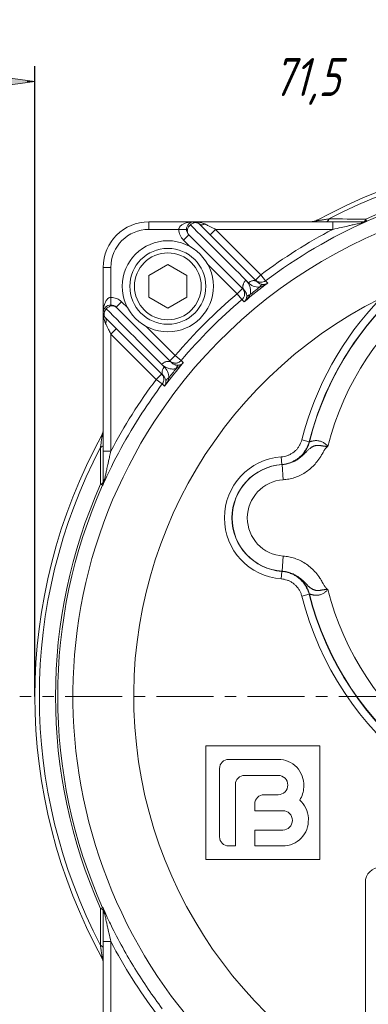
# Model space of a CAD drawing. Header units: millimetres. Extents: x -104 to 382, y -287 to 234.
# Tile 9 of 46: x -77 to -32, y -192 to -62. Entities that reach past the tile are written whole.
import ezdxf

# ---------------------------------------------------------------- set-up
doc = ezdxf.new("R2010")
doc.units = ezdxf.units.MM
for name, pattern in [('K5LT_AXLED', [12, 7.5, -1.5, 1.5, -1.5]), ('K5LT_BASIC', [0]), ('K5LT_THIN', [0])]:
    doc.linetypes.add(name, pattern=pattern)
doc.styles.add('KDIMTEXTSTYLE', font='GOST_AU.SHX', dxfattribs={"width": 0.96, "oblique": 15, "height": 5})
doc.dimstyles.new('KDIMSTYLE (1.00)', dxfattribs={"dimtxt": 5, "dimasz": 1, "dimexe": 2, "dimexo": 0, "dimgap": 1, "dimtad": 1, "dimtxsty": 'KDIMTEXTSTYLE', "dimsah": 1, "dimcen": 0, "dimdle": 1, "dimadec": 0, "dimazin": 0, "dimtfac": 0.667, "dimtmove": 0, "dimatfit": 3, "dimfxl": 1, "dimtvp": 1, "dimtolj": 1, "dimtzin": 0, "dimarcsym": 0})

# ---------------------------------------------------------------- blocks, each defined once
blk = doc.blocks.new('U0')
at = {"color": 30, "linetype": 'K5LT_AXLED', "lineweight": 18, "true_color": 0xff8000}
blk.add_line((-3.96, -151.49), (-77.46, -151.49), dxfattribs=at)
blk = doc.blocks.new('KDIMARROW_01')
blk.add_hatch(color=0).paths.add_polyline_path([(0, 0), (-5, 0.66), (-4.5, 0), (-5, -0.66)])
at = {"color": 0, "linetype": 'K5LT_THIN', "lineweight": 18}
for p, q in [((-4.5, 0), (-5, 0.66)), ((-5, 0.66), (0, 0)), ((0, 0), (-5, -0.66)), ((-5, -0.66), (-4.5, 0)), ((0, 0), (-1, 0))]:
    blk.add_line(p, q, dxfattribs=at)

msp = doc.modelspace()

# ---------------------------------------------------------------- linework, layer by layer
at = {"color": 7, "linetype": 'K5LT_THIN', "lineweight": 18}
for p, q in [((-60.458, -89.986), (-60.458, -88.986)), ((-36.256, -89.986), (-36.256, -88.986)), ((-31.902, -88.632), (-31.783, -88.9)), ((-31.716, -88.9), (-31.783, -88.9)), ((-60.458, -89.986), (-56.498, -89.986)), ((-55.498, -89.986), (-56.498, -89.986)), ((-55.205, -90.693), (-55.912, -91.401)), ((-52.376, -90.693), (-51.669, -89.986)), ((-45.696, -95.959), (-51.669, -89.986)), ((-51.669, -89.986), (-36.256, -89.986)), ((-55.912, -91.401), (-55.104, -92.209)), ((-52.68, -94.632), (-48.843, -98.47)), ((-65.458, -94.986), (-66.458, -94.986)), ((-65.458, -98.947), (-65.458, -94.986)), ((-47.671, -96.689), (-47.344, -97.015)), ((-46.404, -96.666), (-45.696, -95.959)), ((-45.096, -96.758), (-45.696, -95.959)), ((-44.805, -97.05), (-45.096, -96.758)), ((-48.843, -98.47), (-48.135, -97.763)), ((-48.843, -98.47), (-48.197, -99.233)), ((-65.458, -99.947), (-65.458, -98.947)), ((-64.751, -100.239), (-64.043, -99.532)), ((-63.235, -100.34), (-64.043, -99.532)), ((-48.197, -99.233), (-47.908, -99.522)), ((-64.751, -103.068), (-65.458, -103.775)), ((-56.974, -106.601), (-60.812, -102.764)), ((-65.458, -103.775), (-59.485, -109.748)), ((-65.458, -119.188), (-65.458, -103.775)), ((-57.681, -107.309), (-56.974, -106.601)), ((-56.211, -107.248), (-56.974, -106.601)), ((-55.922, -107.536), (-56.211, -107.248)), ((-58.429, -108.1), (-58.755, -107.773)), ((-59.485, -109.748), (-58.778, -109.04)), ((-59.485, -109.748), (-58.686, -110.348)), ((-58.686, -110.348), (-58.394, -110.639)), ((-39.359, -117.949), (-40.327, -117.703)), ((-39.325, -117.959), (-39.359, -117.949)), ((-65.458, -119.188), (-66.458, -119.188)), ((-42.954, -120.951), (-43.024, -119.954)), ((-42.954, -120.951), (-42.928, -120.963)), ((-42.786, -122.962), (-42.916, -120.967)), ((-66.812, -123.542), (-66.544, -123.661)), ((-66.544, -123.661), (-66.544, -123.728)), ((-42.786, -133.01), (-42.916, -135.006)), ((-42.954, -135.022), (-43.024, -136.019)), ((-42.928, -135.01), (-42.954, -135.022)), ((-40.327, -138.27), (-39.359, -138.023)), ((-39.359, -138.023), (-39.325, -138.014)), ((-66.812, -179.43), (-66.544, -179.311)), ((-66.544, -179.244), (-66.544, -179.311)), ((-65.458, -183.785), (-66.458, -183.785)), ((-65.458, -199.198), (-65.458, -183.785))]:
    msp.add_line(p, q, dxfattribs=at)
at = {"color": 150, "linetype": 'K5LT_BASIC', "lineweight": 20, "true_color": 0x0080ff}
for p, q in [((-54.498, -88.986), (-60.458, -88.986)), ((-36.256, -88.986), (-54.498, -88.986)), ((-46.149, -96.92), (-53.79, -89.279)), ((-32.158, -88.986), (-36.256, -88.986)), ((-55.205, -90.693), (-47.89, -98.008)), ((-60.458, -96.043), (-57.958, -94.6)), ((-57.958, -94.6), (-55.458, -96.043)), ((-66.458, -94.986), (-66.458, -100.947)), ((-60.458, -98.93), (-60.458, -96.043)), ((-55.458, -96.043), (-55.458, -98.93)), ((-57.958, -100.373), (-60.458, -98.93)), ((-55.458, -98.93), (-57.958, -100.373)), ((-66.458, -100.947), (-66.458, -119.188)), ((-57.436, -107.554), (-64.751, -100.239)), ((-66.165, -101.654), (-58.524, -109.295)), ((-66.458, -119.188), (-66.458, -123.286)), ((-52.958, -157.986), (-37.958, -157.986)), ((-52.958, -172.986), (-52.958, -157.986)), ((-37.958, -157.986), (-37.958, -172.986)), ((-49.958, -159.786), (-43.433, -159.786)), ((-51.158, -169.986), (-51.158, -160.986)), ((-43.433, -161.886), (-47.858, -161.886)), ((-49.058, -163.086), (-49.058, -171.186)), ((-40.061, -163.311), (-40.061, -163.461)), ((-45.308, -164.436), (-43.433, -164.436)), ((-46.508, -166.536), (-46.508, -165.636)), ((-42.833, -166.536), (-46.508, -166.536)), ((-39.461, -167.511), (-39.461, -167.661)), ((-46.508, -169.086), (-42.833, -169.086)), ((-46.508, -171.186), (-46.508, -169.086)), ((-49.058, -171.186), (-49.958, -171.186)), ((-42.833, -171.186), (-46.508, -171.186)), ((-37.958, -172.986), (-52.958, -172.986)), ((-31.958, -197.986), (-31.958, -175.986)), ((-66.458, -179.686), (-66.458, -183.785)), ((-66.458, -183.785), (-66.458, -202.026))]:
    msp.add_line(p, q, dxfattribs=at)
msp.add_circle((-57.958, -97.486), 6, dxfattribs=at)
at = {"color": 7, "linetype": 'K5LT_THIN', "lineweight": 18}
msp.add_circle((-57.958, -97.486), 4.4, dxfattribs=at)
at = {"color": 150, "linetype": 'K5LT_BASIC', "lineweight": 20, "true_color": 0x0080ff}
for centre, radius, start, end in [((-3.958, -151.486), 71.5, 61.14717, 118.85283), ((-60.458, -94.986), 6, 90, 180), ((-54.498, -89.986), 1, 45, 225), ((-39.2, -86.986), 2, 270, 298.65166), ((-38.943, -87.986), 1, 270, 298.85283), ((-57.958, -97.486), 5, 0, 180), ((-57.958, -97.486), 5, 180, 0), ((-65.458, -100.947), 1, 45, 225), ((-68.458, -116.244), 2, 331.34834, 0), ((-67.458, -116.501), 1, 331.14717, 0), ((-3.958, -151.486), 71.5, 151.14717, 208.85283), ((-49.958, -160.986), 1.2, 90, 180), ((-43.433, -163.161), 3.375, 357.45268, 90), ((-47.858, -163.086), 1.2, 90, 180), ((-43.433, -163.161), 1.275, 270, 90), ((-45.308, -165.636), 1.2, 90, 180), ((-43.433, -163.311), 3.375, 327.27055, 357.45268), ((-42.833, -167.661), 3.375, 2.54732, 48.43608), ((-42.833, -167.811), 1.275, 270, 90), ((-42.833, -167.811), 3.375, 270, 2.54732), ((-49.958, -169.986), 1.2, 180, 270), ((-29.958, -175.986), 2, 90, 180), ((-68.458, -186.728), 2, 0, 28.65166), ((-67.458, -186.472), 1, 0, 28.85283)]:
    msp.add_arc(centre, radius, start, end, dxfattribs=at)
at = {"color": 7, "linetype": 'K5LT_THIN', "lineweight": 18}
for centre, radius, start, end in [((-3.958, -151.486), 70.914, 62.44999, 117.55001), ((-3.958, -151.486), 68.786, 66.03077, 113.96923), ((-3.958, -151.486), 68.493, 66.03077, 113.96923), ((-3.958, -151.486), 66.49, 325.86214, 146.98461), ((0.042, -127.986), 40.624, 14.29051, 165.70949), ((-3.958, -151.486), 68.465, 113.91806, 126.93144), ((-60.458, -94.986), 5, 90, 180), ((-54.498, -89.986), 2, 180, 225), ((-3.958, -151.486), 69.465, 117.70724, 126.93144), ((0.042, -127.986), 38.128, 14.29635, 165.70365), ((-3.958, -151.486), 68.058, 126.88348, 130.2238), ((-3.958, -151.486), 69.465, 130.2519, 139.7481), ((-3.958, -151.486), 68.275, 127.90766, 129.20361), ((-65.458, -100.947), 2, 45, 90), ((-3.958, -151.486), 58.491, 116.40976, 325.86214), ((-3.958, -151.486), 68.465, 130.2519, 139.7481), ((0.042, -127.986), 41.659, 136.09828, 165.7085), ((0.042, -127.986), 40.66, 136.09828, 165.7085), ((-3.958, -151.486), 68.058, 139.7762, 143.11652), ((-3.958, -151.486), 68.275, 140.79639, 142.09234), ((-3.958, -151.486), 69.465, 143.06856, 152.29276), ((-3.958, -151.486), 68.465, 143.06856, 146.98461), ((-3.958, -151.486), 66.49, 146.98461, 325.86214), ((-3.958, -151.486), 68.465, 146.98461, 156.08194), ((-3.958, -151.486), 70.914, 152.44999, 207.55001), ((-42.458, -127.986), 8.053, 94.03569, 265.96431), ((-42.458, -127.986), 7.053, 94.03569, 265.96431), ((-42.458, -127.986), 7.034, 93.73621, 266.26379), ((-42.458, -127.986), 5.035, 93.73621, 266.26379), ((-3.958, -151.486), 68.786, 156.03077, 203.96923), ((-3.958, -151.486), 68.493, 156.03077, 203.96923), ((0.042, -127.986), 38.128, 194.29635, 345.70365), ((0.042, -127.986), 41.659, 194.2915, 345.7085), ((0.042, -127.986), 40.66, 194.2915, 345.7085), ((0.042, -127.986), 40.624, 194.29051, 345.70949), ((-3.958, -151.486), 69.465, 207.70724, 216.93144)]:
    msp.add_arc(centre, radius, start, end, dxfattribs=at)
for centre, major_axis, start_param, end_param in [((-67.458, -123.255), (1, 0), 5.41489, 6.2831853), ((-67.458, -179.718), (-1, 0), 3.1415927, 4.009888)]:
    msp.add_ellipse(centre, major_axis=major_axis, ratio=0.3763738, start_param=start_param, end_param=end_param, dxfattribs=at)
at = {"color": 150, "linetype": 'K5LT_BASIC', "lineweight": 20, "true_color": 0x0080ff}
for centre, start_param, end_param in [((-67.458, -123.255), 5.8645009, 6.2831853), ((-67.458, -179.718), 0, 0.4186844)]:
    msp.add_ellipse(centre, major_axis=(1, 0), ratio=0.9990782, start_param=start_param, end_param=end_param, dxfattribs=at)
for points, knots in [([(-54.498, -88.986), (-54.647, -88.986), (-54.922, -89.002), (-55.277, -89.061), (-55.55, -89.133), (-55.767, -89.21), (-55.958, -89.299), (-56.13, -89.403), (-56.275, -89.521), (-56.385, -89.647), (-56.456, -89.771), (-56.491, -89.885), (-56.498, -89.955), (-56.498, -89.986)], [0, 0, 0, 0, 0.1422376, 0.2635825, 0.3548018, 0.4367883, 0.5171742, 0.6044121, 0.6931509, 0.7809157, 0.8656334, 0.9403807, 1, 1, 1, 1]), ([(-53.083, -89.279), (-53.182, -89.23), (-53.386, -89.148), (-53.713, -89.062), (-54.015, -89.013), (-54.274, -88.991), (-54.43, -88.986), (-54.498, -88.986)], [0, 0, 0, 0, 0.2655495, 0.4987689, 0.7033729, 0.8704499, 1, 1, 1, 1]), ([(-47.89, -98.008), (-47.846, -98.052), (-47.772, -98.14), (-47.689, -98.277), (-47.635, -98.402), (-47.599, -98.522), (-47.576, -98.648), (-47.569, -98.796), (-47.581, -98.906), (-47.593, -98.965)], [0, 0, 0, 0, 0.1893119, 0.3518182, 0.4875188, 0.5943006, 0.716452, 0.8509808, 1, 1, 1, 1]), ([(-65.458, -98.947), (-65.516, -98.946), (-65.624, -98.966), (-65.772, -99.041), (-65.901, -99.147), (-66.019, -99.283), (-66.127, -99.452), (-66.223, -99.649), (-66.309, -99.884), (-66.384, -100.17), (-66.434, -100.477), (-66.454, -100.744), (-66.458, -100.891), (-66.458, -100.947)], [0, 0, 0, 0, 0.1113925, 0.2068374, 0.2903214, 0.3781103, 0.4650515, 0.5514681, 0.6405111, 0.7423169, 0.8598737, 0.9469455, 1, 1, 1, 1]), ([(-47.593, -98.965), (-47.607, -99.035), (-47.646, -99.16), (-47.727, -99.313), (-47.815, -99.431), (-47.877, -99.494), (-47.908, -99.522)], [0, 0, 0, 0, 0.306502, 0.5756155, 0.7978377, 1, 1, 1, 1]), ([(-66.458, -100.947), (-66.458, -101.086), (-66.443, -101.347), (-66.388, -101.703), (-66.315, -101.988), (-66.239, -102.202), (-66.188, -102.315), (-66.165, -102.361)], [0, 0, 0, 0, 0.2668968, 0.4978502, 0.7086982, 0.8760815, 1, 1, 1, 1]), ([(-56.479, -107.851), (-56.565, -107.868), (-56.708, -107.878), (-56.89, -107.854), (-57.054, -107.806), (-57.209, -107.734), (-57.34, -107.643), (-57.41, -107.58), (-57.436, -107.554)], [0, 0, 0, 0, 0.2158639, 0.3763343, 0.5136433, 0.7129358, 0.8857988, 1, 1, 1, 1]), ([(-42.916, -135.006), (-42.767, -135.015), (-42.494, -135.048), (-42.139, -135.128), (-41.867, -135.211), (-41.659, -135.288), (-41.456, -135.375), (-41.214, -135.493), (-40.93, -135.658), (-40.648, -135.854), (-40.418, -136.037), (-40.239, -136.193), (-40.094, -136.328), (-39.958, -136.461), (-39.832, -136.589), (-39.716, -136.707), (-39.612, -136.812), (-39.517, -136.906), (-39.426, -136.993), (-39.336, -137.073), (-39.254, -137.142), (-39.178, -137.201), (-39.11, -137.25), (-39.041, -137.296), (-38.961, -137.344), (-38.862, -137.396), (-38.756, -137.44), (-38.665, -137.472), (-38.598, -137.493), (-38.535, -137.511), (-38.458, -137.527), (-38.362, -137.54), (-38.262, -137.544), (-38.163, -137.543), (-38.068, -137.537), (-37.972, -137.528), (-37.887, -137.516), (-37.81, -137.504), (-37.741, -137.492), (-37.679, -137.481), (-37.617, -137.47), (-37.542, -137.458), (-37.451, -137.445), (-37.359, -137.433), (-37.277, -137.424), (-37.208, -137.418), (-37.142, -137.413), (-37.071, -137.408), (-36.99, -137.404), (-36.934, -137.402), (-36.905, -137.401)], [0, 0, 0, 0, 0.0873877, 0.1598778, 0.2106269, 0.2516993, 0.2881482, 0.3390448, 0.4076605, 0.4771773, 0.5343614, 0.5735423, 0.610278, 0.6448348, 0.6782813, 0.7076659, 0.7325628, 0.7543026, 0.7754835, 0.7942431, 0.8109344, 0.8243168, 0.8358341, 0.8457764, 0.8574801, 0.871373, 0.8848213, 0.8936382, 0.8989799, 0.9037137, 0.9104318, 0.9171908, 0.9226639, 0.9264699, 0.9307316, 0.9342493, 0.9372674, 0.9395102, 0.9421088, 0.9444381, 0.9467327, 0.9500787, 0.9549697, 0.9610506, 0.9670157, 0.9723577, 0.9772935, 0.9833369, 0.9909057, 1, 1, 1, 1]), ([(-66.544, -179.244), (-66.525, -179.29), (-66.494, -179.384), (-66.468, -179.516), (-66.459, -179.618), (-66.458, -179.669), (-66.458, -179.686)], [0, 0, 0, 0, 0.3333333, 0.6666667, 0.8888889, 1, 1, 1, 1])]:
    msp.add_open_spline(points, degree=3, knots=knots, dxfattribs=at)
at = {"color": 7, "linetype": 'K5LT_THIN', "lineweight": 18}
for points, knots in [([(-54.994, -89.382), (-55.055, -89.436), (-55.158, -89.548), (-55.269, -89.723), (-55.338, -89.881), (-55.377, -90.016), (-55.395, -90.137), (-55.396, -90.258), (-55.376, -90.395), (-55.32, -90.551), (-55.25, -90.648), (-55.205, -90.693)], [0, 0, 0, 0, 0.1475197, 0.2768047, 0.3819993, 0.4738668, 0.5515108, 0.6287268, 0.7244727, 0.850877, 1, 1, 1, 1]), ([(-53.79, -89.279), (-53.834, -89.236), (-53.923, -89.171), (-54.062, -89.116), (-54.181, -89.093), (-54.292, -89.087), (-54.418, -89.097), (-54.565, -89.132), (-54.724, -89.195), (-54.87, -89.281), (-54.957, -89.348), (-54.994, -89.382)], [0, 0, 0, 0, 0.1573809, 0.280759, 0.3701342, 0.4502266, 0.5398585, 0.6539128, 0.7790696, 0.899393, 1, 1, 1, 1]), ([(-53.79, -89.279), (-53.761, -89.308), (-53.697, -89.352), (-53.586, -89.385), (-53.47, -89.392), (-53.349, -89.377), (-53.218, -89.34), (-53.129, -89.302), (-53.083, -89.279)], [0, 0, 0, 0, 0.2034924, 0.3813934, 0.5269739, 0.6853, 0.8407323, 1, 1, 1, 1]), ([(-51.669, -89.986), (-51.809, -89.916), (-52.071, -89.786), (-52.428, -89.608), (-52.712, -89.465), (-52.926, -89.358), (-53.038, -89.302), (-53.083, -89.279)], [0, 0, 0, 0, 0.2678036, 0.4994274, 0.7105114, 0.8773689, 1, 1, 1, 1]), ([(-36.757, -88.613), (-36.856, -88.628), (-37.052, -88.656), (-37.324, -88.695), (-37.557, -88.729), (-37.741, -88.756), (-37.894, -88.779), (-38.032, -88.799), (-38.171, -88.819), (-38.303, -88.839), (-38.403, -88.854), (-38.452, -88.861), (-38.461, -88.862), (-38.461, -88.862)], [0, 0, 0, 0, 0.1197862, 0.2395724, 0.3429049, 0.4297835, 0.5002085, 0.5751352, 0.6545637, 0.7488982, 0.8536368, 0.9408055, 1, 1, 1, 1]), ([(-37.084, -88.986), (-37.046, -88.986), (-36.977, -88.962), (-36.887, -88.875), (-36.823, -88.774), (-36.783, -88.684), (-36.764, -88.633), (-36.757, -88.613)], [0, 0, 0, 0, 0.3034813, 0.557473, 0.7722621, 0.9132253, 1, 1, 1, 1]), ([(-36.256, -89.986), (-35.874, -89.898), (-35.215, -89.748), (-34.4, -89.567), (-33.882, -89.453), (-33.525, -89.376), (-33.206, -89.307), (-32.862, -89.234), (-32.642, -89.187), (-32.535, -89.165)], [0, 0, 0, 0, 0.2969652, 0.5071725, 0.6321496, 0.7071084, 0.7950475, 0.8922927, 1, 1, 1, 1]), ([(-32.535, -89.165), (-32.501, -89.13), (-32.434, -89.072), (-32.333, -89.018), (-32.241, -88.992), (-32.185, -88.986), (-32.158, -88.986)], [0, 0, 0, 0, 0.3030706, 0.5758785, 0.7981007, 1, 1, 1, 1]), ([(-31.902, -88.632), (-31.918, -88.684), (-31.952, -88.772), (-32.009, -88.87), (-32.066, -88.936), (-32.126, -88.977), (-32.167, -88.986), (-32.189, -88.986)], [0, 0, 0, 0, 0.2319947, 0.4366912, 0.6162566, 0.8040262, 1, 1, 1, 1]), ([(-47.671, -96.689), (-47.731, -96.741), (-47.833, -96.851), (-47.945, -97.021), (-48.016, -97.176), (-48.057, -97.311), (-48.077, -97.43), (-48.082, -97.542), (-48.071, -97.66), (-48.037, -97.784), (-47.978, -97.905), (-47.922, -97.976), (-47.89, -98.008)], [0, 0, 0, 0, 0.1434674, 0.269548, 0.3728845, 0.4631162, 0.5412637, 0.6126843, 0.694791, 0.7913372, 0.8958422, 1, 1, 1, 1]), ([(-47.113, -98.58), (-47.066, -98.368), (-47.046, -97.995), (-47.15, -97.505), (-47.348, -97.067), (-47.548, -96.812), (-47.671, -96.689)], [0, 0, 0, 0, 0.2676167, 0.4972659, 0.7270494, 1, 1, 1, 1]), ([(-47.344, -97.015), (-47.268, -96.949), (-47.119, -96.849), (-46.908, -96.767), (-46.746, -96.734), (-46.618, -96.728), (-46.496, -96.74), (-46.372, -96.773), (-46.251, -96.833), (-46.181, -96.889), (-46.149, -96.92)], [0, 0, 0, 0, 0.2027999, 0.3647475, 0.4781066, 0.5690648, 0.6589651, 0.7675525, 0.8847931, 1, 1, 1, 1]), ([(-45.096, -96.758), (-45.186, -96.826), (-45.367, -96.917), (-45.62, -96.963), (-45.81, -96.956), (-45.962, -96.927), (-46.111, -96.874), (-46.264, -96.789), (-46.359, -96.711), (-46.404, -96.666)], [0, 0, 0, 0, 0.2369933, 0.4196845, 0.5365546, 0.6345713, 0.742103, 0.8673974, 1, 1, 1, 1]), ([(-45.905, -97.617), (-45.793, -97.584), (-45.583, -97.507), (-45.311, -97.374), (-45.109, -97.256), (-44.981, -97.174), (-44.902, -97.119), (-44.85, -97.082), (-44.82, -97.06), (-44.805, -97.05)], [0, 0, 0, 0, 0.2951302, 0.5520573, 0.7287887, 0.8488265, 0.9121706, 0.9576614, 1, 1, 1, 1]), ([(-45.905, -97.617), (-45.878, -97.563), (-45.821, -97.469), (-45.728, -97.365), (-45.636, -97.295), (-45.551, -97.255), (-45.478, -97.238), (-45.438, -97.235), (-45.422, -97.235)], [0, 0, 0, 0, 0.2330645, 0.4362349, 0.6038542, 0.7834934, 0.9136563, 1, 1, 1, 1]), ([(-48.135, -97.763), (-48.074, -97.824), (-47.98, -97.948), (-47.896, -98.134), (-47.857, -98.285), (-47.842, -98.41), (-47.843, -98.537), (-47.863, -98.68), (-47.91, -98.835), (-47.983, -98.985), (-48.079, -99.121), (-48.155, -99.198), (-48.197, -99.233)], [0, 0, 0, 0, 0.1563721, 0.281909, 0.3681373, 0.4386718, 0.5097736, 0.5988227, 0.699768, 0.8035691, 0.9016294, 1, 1, 1, 1]), ([(-47.113, -98.58), (-47.19, -98.598), (-47.319, -98.646), (-47.458, -98.742), (-47.538, -98.834), (-47.576, -98.909), (-47.589, -98.949), (-47.593, -98.965)], [0, 0, 0, 0, 0.3028776, 0.5559805, 0.7696776, 0.9112445, 1, 1, 1, 1]), ([(-66.062, -100.45), (-66.127, -100.523), (-66.227, -100.667), (-66.312, -100.873), (-66.348, -101.035), (-66.358, -101.163), (-66.349, -101.286), (-66.319, -101.413), (-66.259, -101.542), (-66.2, -101.619), (-66.165, -101.654)], [0, 0, 0, 0, 0.1959409, 0.3532639, 0.4654943, 0.5561466, 0.6449791, 0.7519523, 0.8736838, 1, 1, 1, 1]), ([(-64.751, -100.239), (-64.8, -100.19), (-64.904, -100.118), (-65.066, -100.064), (-65.205, -100.047), (-65.329, -100.051), (-65.466, -100.076), (-65.617, -100.126), (-65.776, -100.206), (-65.909, -100.3), (-66.003, -100.386), (-66.047, -100.432), (-66.062, -100.45)], [0, 0, 0, 0, 0.162014, 0.2921004, 0.380692, 0.4619891, 0.5500253, 0.6586779, 0.7690927, 0.8835236, 0.9574416, 1, 1, 1, 1]), ([(-66.165, -101.654), (-66.13, -101.688), (-66.081, -101.767), (-66.052, -101.904), (-66.057, -102.035), (-66.082, -102.155), (-66.119, -102.263), (-66.15, -102.33), (-66.165, -102.361)], [0, 0, 0, 0, 0.2437574, 0.4490906, 0.6159997, 0.7649183, 0.8929184, 1, 1, 1, 1]), ([(-66.165, -102.361), (-66.117, -102.456), (-66.016, -102.657), (-65.854, -102.982), (-65.702, -103.287), (-65.57, -103.549), (-65.492, -103.707), (-65.458, -103.775)], [0, 0, 0, 0, 0.2589238, 0.4920326, 0.6993262, 0.8699526, 1, 1, 1, 1]), ([(-57.436, -107.554), (-57.487, -107.503), (-57.595, -107.429), (-57.767, -107.374), (-57.91, -107.361), (-58.031, -107.369), (-58.153, -107.391), (-58.292, -107.437), (-58.449, -107.514), (-58.609, -107.625), (-58.709, -107.72), (-58.755, -107.773)], [0, 0, 0, 0, 0.1661936, 0.2993481, 0.3994634, 0.4690774, 0.547864, 0.6448857, 0.7514548, 0.872847, 1, 1, 1, 1]), ([(-56.211, -107.248), (-56.262, -107.308), (-56.372, -107.408), (-56.551, -107.511), (-56.717, -107.57), (-56.865, -107.597), (-56.998, -107.604), (-57.126, -107.593), (-57.26, -107.563), (-57.405, -107.508), (-57.551, -107.424), (-57.64, -107.35), (-57.681, -107.309)], [0, 0, 0, 0, 0.1426666, 0.2686047, 0.3724387, 0.4632793, 0.5418542, 0.6135389, 0.6949442, 0.7905472, 0.8946854, 1, 1, 1, 1]), ([(-56.864, -108.331), (-56.762, -108.274), (-56.575, -108.153), (-56.338, -107.961), (-56.168, -107.801), (-56.062, -107.692), (-55.997, -107.622), (-55.956, -107.576), (-55.933, -107.549), (-55.922, -107.536)], [0, 0, 0, 0, 0.2960551, 0.5548319, 0.7331548, 0.8534594, 0.9157458, 0.9596451, 1, 1, 1, 1]), ([(-58.755, -107.773), (-58.617, -107.912), (-58.326, -108.132), (-57.842, -108.325), (-57.363, -108.398), (-57.033, -108.368), (-56.864, -108.331)], [0, 0, 0, 0, 0.3073141, 0.5646555, 0.7868777, 1, 1, 1, 1]), ([(-58.524, -109.295), (-58.566, -109.252), (-58.633, -109.161), (-58.69, -109.014), (-58.714, -108.878), (-58.715, -108.75), (-58.695, -108.614), (-58.65, -108.459), (-58.567, -108.281), (-58.481, -108.16), (-58.429, -108.1)], [0, 0, 0, 0, 0.1566659, 0.289638, 0.3928282, 0.4899306, 0.5879512, 0.699371, 0.839056, 1, 1, 1, 1]), ([(-56.479, -107.851), (-56.533, -107.864), (-56.627, -107.912), (-56.736, -108.029), (-56.805, -108.15), (-56.843, -108.252), (-56.859, -108.309), (-56.864, -108.331)], [0, 0, 0, 0, 0.3028789, 0.5561188, 0.7702427, 0.9118082, 1, 1, 1, 1]), ([(-58.778, -109.04), (-58.72, -109.098), (-58.627, -109.219), (-58.541, -109.403), (-58.497, -109.569), (-58.482, -109.722), (-58.492, -109.902), (-58.538, -110.085), (-58.612, -110.241), (-58.664, -110.32), (-58.686, -110.348)], [0, 0, 0, 0, 0.1711827, 0.3175716, 0.4251563, 0.528982, 0.6408227, 0.8011576, 0.924808, 1, 1, 1, 1]), ([(-58.209, -110.022), (-58.208, -110.096), (-58.219, -110.228), (-58.263, -110.388), (-58.311, -110.5), (-58.349, -110.57), (-58.376, -110.612), (-58.389, -110.632), (-58.394, -110.639)], [0, 0, 0, 0, 0.3175613, 0.5786227, 0.7622324, 0.8849426, 0.9572145, 1, 1, 1, 1]), ([(-58.209, -110.022), (-58.209, -109.983), (-58.195, -109.904), (-58.135, -109.781), (-58.036, -109.671), (-57.924, -109.591), (-57.854, -109.552), (-57.827, -109.539)], [0, 0, 0, 0, 0.2096598, 0.4291912, 0.6899471, 0.8835072, 1, 1, 1, 1]), ([(-66.582, -116.983), (-66.582, -116.983), (-66.587, -117.017), (-66.603, -117.124), (-66.62, -117.244), (-66.64, -117.378), (-66.663, -117.533), (-66.688, -117.707), (-66.719, -117.914), (-66.754, -118.16), (-66.793, -118.428), (-66.819, -118.605), (-66.831, -118.687)], [0, 0, 0, 0, 0.1388079, 0.2435154, 0.3228409, 0.4040186, 0.492557, 0.5756009, 0.6625224, 0.7828716, 0.9010874, 1, 1, 1, 1]), ([(-40.327, -117.703), (-40.363, -117.826), (-40.399, -117.95), (-40.495, -118.191), (-40.552, -118.311), (-40.68, -118.54), (-40.752, -118.652), (-40.909, -118.861), (-40.994, -118.961), (-41.173, -119.144), (-41.268, -119.229), (-41.46, -119.381), (-41.559, -119.45), (-41.777, -119.583), (-41.898, -119.646), (-42.147, -119.757), (-42.277, -119.804), (-42.536, -119.88), (-42.668, -119.909), (-42.875, -119.94), (-42.949, -119.947), (-43.024, -119.954)], [0, 0, 0, 0, 0.1032029, 0.1032029, 0.2085181, 0.2085181, 0.314194, 0.314194, 0.4183557, 0.4183557, 0.5194968, 0.5194968, 0.6147079, 0.6147079, 0.7231522, 0.7231522, 0.8323086, 0.8323086, 0.9396816, 0.9396816, 1, 1, 1, 1]), ([(-42.954, -120.951), (-42.702, -120.933), (-42.239, -120.853), (-41.625, -120.633), (-41.15, -120.38), (-40.775, -120.121), (-40.468, -119.858), (-40.19, -119.565), (-39.917, -119.211), (-39.669, -118.795), (-39.479, -118.359), (-39.392, -118.076), (-39.359, -117.949)], [0, 0, 0, 0, 0.1520414, 0.281597, 0.3886667, 0.4732506, 0.5538509, 0.6304675, 0.7149493, 0.8219753, 0.9209418, 1, 1, 1, 1]), ([(-42.928, -120.963), (-42.65, -120.944), (-42.156, -120.857), (-41.535, -120.624), (-41.101, -120.386), (-40.766, -120.153), (-40.445, -119.882), (-40.104, -119.517), (-39.775, -119.057), (-39.503, -118.531), (-39.374, -118.152), (-39.325, -117.959)], [0, 0, 0, 0, 0.1667944, 0.2988307, 0.396109, 0.4622416, 0.543072, 0.6469279, 0.7606016, 0.8810681, 1, 1, 1, 1]), ([(-36.905, -118.571), (-36.965, -118.496), (-37.088, -118.358), (-37.279, -118.189), (-37.472, -118.056), (-37.666, -117.956), (-37.871, -117.879), (-38.094, -117.826), (-38.332, -117.802), (-38.558, -117.806), (-38.751, -117.828), (-38.906, -117.856), (-39.04, -117.887), (-39.166, -117.92), (-39.278, -117.952), (-39.318, -117.961), (-39.325, -117.959)], [0, 0, 0, 0, 0.0633762, 0.1243365, 0.1839576, 0.2419832, 0.300829, 0.3707069, 0.4479968, 0.5287678, 0.6017313, 0.6655142, 0.7260065, 0.7961006, 0.8880848, 1, 1, 1, 1]), ([(-66.458, -118.36), (-66.458, -118.398), (-66.482, -118.467), (-66.569, -118.557), (-66.67, -118.621), (-66.759, -118.661), (-66.811, -118.68), (-66.831, -118.687)], [0, 0, 0, 0, 0.3031211, 0.556783, 0.771445, 0.9127683, 1, 1, 1, 1]), ([(-66.279, -122.909), (-66.26, -122.819), (-66.222, -122.639), (-66.165, -122.368), (-66.112, -122.125), (-66.06, -121.883), (-66.002, -121.613), (-65.932, -121.295), (-65.848, -120.914), (-65.744, -120.444), (-65.611, -119.857), (-65.512, -119.424), (-65.458, -119.188)], [0, 0, 0, 0, 0.0910027, 0.1695534, 0.2356521, 0.2933969, 0.3663769, 0.4519246, 0.5459421, 0.6650931, 0.8164458, 1, 1, 1, 1]), ([(-36.905, -118.571), (-36.908, -118.571), (-36.915, -118.571), (-36.931, -118.57), (-36.964, -118.569), (-37.021, -118.566), (-37.109, -118.561), (-37.207, -118.554), (-37.303, -118.547), (-37.392, -118.537), (-37.475, -118.525), (-37.544, -118.514), (-37.615, -118.502), (-37.69, -118.489), (-37.772, -118.475), (-37.858, -118.461), (-37.954, -118.447), (-38.057, -118.436), (-38.155, -118.429), (-38.227, -118.427), (-38.28, -118.429), (-38.322, -118.432), (-38.361, -118.435), (-38.404, -118.44), (-38.458, -118.448), (-38.528, -118.461), (-38.613, -118.482), (-38.702, -118.511), (-38.793, -118.546), (-38.878, -118.586), (-38.965, -118.632), (-39.056, -118.688), (-39.15, -118.752), (-39.262, -118.838), (-39.386, -118.945), (-39.525, -119.075), (-39.649, -119.198), (-39.764, -119.317), (-39.885, -119.439), (-40.038, -119.592), (-40.225, -119.769), (-40.433, -119.95), (-40.642, -120.114), (-40.849, -120.26), (-41.053, -120.388), (-41.257, -120.501), (-41.473, -120.606), (-41.706, -120.704), (-41.967, -120.795), (-42.246, -120.871), (-42.518, -120.924), (-42.744, -120.954), (-42.868, -120.964), (-42.916, -120.967)], [0, 0, 0, 0, 0.0009752, 0.002225, 0.0049091, 0.0107004, 0.0185217, 0.028012, 0.0356006, 0.042181, 0.0462846, 0.0497629, 0.0526157, 0.0557269, 0.0589229, 0.0619191, 0.0651213, 0.0691867, 0.0730341, 0.0763907, 0.0787283, 0.0811632, 0.0835688, 0.0859606, 0.0892035, 0.0943454, 0.1016199, 0.1108435, 0.1200449, 0.1308095, 0.1417965, 0.1552465, 0.1711729, 0.1880607, 0.2162159, 0.2462268, 0.2805175, 0.3053897, 0.3332911, 0.3721674, 0.4237857, 0.4759613, 0.5273093, 0.5737829, 0.6201483, 0.6649638, 0.7077594, 0.7598039, 0.8113234, 0.8673202, 0.927234, 0.9715929, 1, 1, 1, 1]), ([(-42.786, -122.962), (-42.531, -122.938), (-42.276, -122.913), (-41.776, -122.816), (-41.526, -122.75), (-41.041, -122.591), (-40.802, -122.495), (-40.34, -122.276), (-40.115, -122.151), (-39.683, -121.876), (-39.472, -121.722), (-39.077, -121.395), (-38.888, -121.218), (-38.534, -120.846), (-38.368, -120.648), (-38.031, -120.206), (-37.868, -119.953), (-37.626, -119.556), (-37.545, -119.411), (-37.443, -119.23), (-37.422, -119.193), (-37.376, -119.112), (-37.351, -119.067), (-37.298, -118.98), (-37.271, -118.935), (-37.213, -118.857), (-37.184, -118.822), (-37.119, -118.752), (-37.082, -118.718), (-36.999, -118.644), (-36.952, -118.608), (-36.905, -118.571)], [0, 0, 0, 0, 0.0997829, 0.0997829, 0.1989591, 0.1989591, 0.2987961, 0.2987961, 0.3988584, 0.3988584, 0.4991167, 0.4991167, 0.5992679, 0.5992679, 0.7000622, 0.7000622, 0.817407, 0.817407, 0.8822683, 0.8822683, 0.8989208, 0.8989208, 0.9188527, 0.9188527, 0.9391591, 0.9391591, 0.9569604, 0.9569604, 0.9766401, 0.9766401, 1, 1, 1, 1]), ([(-42.928, -120.963), (-42.927, -120.964), (-42.925, -120.965), (-42.922, -120.966), (-42.918, -120.966), (-42.917, -120.967), (-42.916, -120.967)], [0, 0, 0, 0, 0.3333333, 0.6666667, 0.8888889, 1, 1, 1, 1]), ([(-36.905, -137.401), (-36.979, -137.343), (-37.054, -137.284), (-37.157, -137.18), (-37.193, -137.141), (-37.25, -137.068), (-37.272, -137.034), (-37.322, -136.957), (-37.347, -136.911), (-37.405, -136.812), (-37.435, -136.757), (-37.494, -136.653), (-37.521, -136.604), (-37.597, -136.471), (-37.645, -136.387), (-37.776, -136.169), (-37.859, -136.035), (-38.115, -135.653), (-38.297, -135.408), (-38.676, -134.97), (-38.87, -134.77), (-39.276, -134.407), (-39.489, -134.237), (-39.925, -133.936), (-40.151, -133.8), (-40.611, -133.562), (-40.847, -133.458), (-41.33, -133.281), (-41.581, -133.207), (-42.079, -133.093), (-42.332, -133.052), (-42.651, -133.02), (-42.718, -133.015), (-42.786, -133.01)], [0, 0, 0, 0, 0.0369649, 0.0369649, 0.057575, 0.057575, 0.0733008, 0.0733008, 0.093615, 0.093615, 0.1182949, 0.1182949, 0.140219, 0.140219, 0.1782667, 0.1782667, 0.2399523, 0.2399523, 0.3587399, 0.3587399, 0.4669757, 0.4669757, 0.5716211, 0.5716211, 0.6737334, 0.6737334, 0.7742039, 0.7742039, 0.8746816, 0.8746816, 0.9735508, 0.9735508, 1, 1, 1, 1]), ([(-43.024, -136.019), (-42.898, -136.032), (-42.771, -136.045), (-42.518, -136.096), (-42.39, -136.131), (-42.14, -136.216), (-42.016, -136.268), (-41.779, -136.385), (-41.665, -136.452), (-41.451, -136.596), (-41.35, -136.675), (-41.166, -136.837), (-41.081, -136.922), (-40.912, -137.112), (-40.828, -137.219), (-40.676, -137.442), (-40.607, -137.56), (-40.487, -137.801), (-40.435, -137.925), (-40.368, -138.123), (-40.347, -138.197), (-40.327, -138.27)], [0, 0, 0, 0, 0.1020208, 0.1020208, 0.2071627, 0.2071627, 0.3133719, 0.3133719, 0.4182397, 0.4182397, 0.5197167, 0.5197167, 0.6151477, 0.6151477, 0.7230501, 0.7230501, 0.8316462, 0.8316462, 0.9388423, 0.9388423, 1, 1, 1, 1]), ([(-39.359, -138.023), (-39.419, -137.788), (-39.585, -137.327), (-39.937, -136.723), (-40.334, -136.243), (-40.708, -135.902), (-41.064, -135.645), (-41.454, -135.421), (-41.919, -135.223), (-42.434, -135.082), (-42.785, -135.034), (-42.954, -135.022)], [0, 0, 0, 0, 0.1465831, 0.2931663, 0.418068, 0.5189318, 0.5957575, 0.6808468, 0.7876483, 0.8975728, 1, 1, 1, 1]), ([(-42.928, -135.01), (-42.671, -135.027), (-42.195, -135.107), (-41.595, -135.322), (-41.132, -135.566), (-40.768, -135.816), (-40.414, -136.121), (-40.064, -136.503), (-39.741, -136.973), (-39.487, -137.483), (-39.369, -137.839), (-39.325, -138.014)], [0, 0, 0, 0, 0.1543102, 0.2875422, 0.3806843, 0.4667063, 0.5511746, 0.6603391, 0.7762539, 0.8918868, 1, 1, 1, 1]), ([(-39.325, -138.014), (-39.32, -138.012), (-39.302, -138.014), (-39.25, -138.027), (-39.185, -138.045), (-39.109, -138.067), (-39.022, -138.089), (-38.924, -138.111), (-38.82, -138.132), (-38.707, -138.149), (-38.591, -138.161), (-38.467, -138.168), (-38.33, -138.167), (-38.168, -138.154), (-37.987, -138.123), (-37.793, -138.067), (-37.603, -137.986), (-37.43, -137.888), (-37.282, -137.783), (-37.151, -137.671), (-37.026, -137.546), (-36.944, -137.452), (-36.905, -137.401)], [0, 0, 0, 0, 0.0692111, 0.1284538, 0.1810372, 0.2305866, 0.2804447, 0.3263297, 0.3730453, 0.4179439, 0.4619983, 0.5027948, 0.5497469, 0.6012913, 0.6596292, 0.718391, 0.7795153, 0.8324141, 0.8763994, 0.9168689, 0.9580691, 1, 1, 1, 1]), ([(-66.279, -180.063), (-66.314, -180.03), (-66.372, -179.963), (-66.426, -179.862), (-66.452, -179.77), (-66.458, -179.713), (-66.458, -179.686)], [0, 0, 0, 0, 0.3030752, 0.5758923, 0.7981145, 1, 1, 1, 1]), ([(-65.458, -183.785), (-65.546, -183.403), (-65.696, -182.743), (-65.877, -181.928), (-65.991, -181.41), (-66.068, -181.053), (-66.137, -180.735), (-66.21, -180.391), (-66.257, -180.171), (-66.279, -180.063)], [0, 0, 0, 0, 0.2970413, 0.5073264, 0.6323674, 0.707293, 0.7951687, 0.8923499, 1, 1, 1, 1]), ([(-66.831, -184.286), (-66.816, -184.385), (-66.788, -184.581), (-66.749, -184.852), (-66.715, -185.085), (-66.688, -185.269), (-66.665, -185.423), (-66.645, -185.561), (-66.625, -185.7), (-66.605, -185.832), (-66.59, -185.932), (-66.583, -185.981), (-66.582, -185.989), (-66.582, -185.99)], [0, 0, 0, 0, 0.1197827, 0.2395654, 0.3428952, 0.4297721, 0.500196, 0.5751242, 0.6545568, 0.748897, 0.8536405, 0.9408093, 1, 1, 1, 1]), ([(-66.458, -184.613), (-66.458, -184.575), (-66.482, -184.505), (-66.569, -184.416), (-66.67, -184.352), (-66.76, -184.311), (-66.811, -184.293), (-66.831, -184.286)], [0, 0, 0, 0, 0.3034813, 0.557473, 0.7722621, 0.9132253, 1, 1, 1, 1])]:
    msp.add_open_spline(points, degree=3, knots=knots, dxfattribs=at)
for points in [[(-47.671, -96.689), (-50.114, -94.252), (-52.555, -91.817), (-54.994, -89.382)], [(-31.902, -88.632), (-33.536, -88.626), (-35.155, -88.62), (-36.757, -88.613)], [(-32.535, -89.165), (-32.442, -89.145), (-32.258, -89.099), (-31.984, -89.01), (-31.804, -88.939), (-31.716, -88.9)], [(-47.344, -97.015), (-46.999, -97.359), (-46.523, -97.614), (-45.905, -97.617)], [(-44.805, -97.05), (-44.862, -97.09), (-44.985, -97.158), (-45.193, -97.223), (-45.344, -97.237), (-45.422, -97.235)], [(-47.908, -99.522), (-47.802, -99.431), (-47.597, -99.237), (-47.326, -98.919), (-47.177, -98.694), (-47.113, -98.58)], [(-66.062, -100.45), (-63.627, -102.889), (-61.192, -105.33), (-58.755, -107.773)], [(-57.827, -109.539), (-57.83, -108.921), (-58.085, -108.445), (-58.429, -108.1)], [(-58.394, -110.639), (-58.311, -110.526), (-58.154, -110.29), (-57.959, -109.919), (-57.864, -109.665), (-57.827, -109.539)], [(-66.831, -118.687), (-66.824, -120.289), (-66.818, -121.908), (-66.812, -123.542)], [(-66.544, -123.728), (-66.505, -123.64), (-66.434, -123.46), (-66.345, -123.186), (-66.299, -123.002), (-66.279, -122.909)], [(-66.279, -122.909), (-66.318, -122.946), (-66.383, -123.025), (-66.444, -123.153), (-66.458, -123.242), (-66.458, -123.286)], [(-42.916, -135.006), (-42.918, -135.006), (-42.921, -135.007), (-42.925, -135.008), (-42.927, -135.009), (-42.928, -135.01)], [(-66.812, -179.43), (-66.818, -181.065), (-66.824, -182.684), (-66.831, -184.286)], [(-66.279, -180.063), (-66.299, -179.971), (-66.345, -179.787), (-66.434, -179.512), (-66.505, -179.333), (-66.544, -179.244)]]:
    msp.add_open_spline(points, degree=3, dxfattribs=at)
at = {"color": 150, "linetype": 'K5LT_BASIC', "lineweight": 20, "true_color": 0x0080ff}
for points in [[(-32.189, -88.986), (-32.142, -88.986), (-32.049, -88.98), (-31.913, -88.951), (-31.825, -88.919), (-31.783, -88.9)], [(-31.716, -88.9), (-31.761, -88.919), (-31.856, -88.95), (-32.004, -88.98), (-32.106, -88.986), (-32.158, -88.986)], [(-45.422, -97.235), (-45.732, -97.228), (-45.973, -97.096), (-46.149, -96.92)], [(-55.922, -107.536), (-55.968, -107.587), (-56.072, -107.681), (-56.259, -107.789), (-56.403, -107.835), (-56.479, -107.851)], [(-58.524, -109.295), (-58.348, -109.471), (-58.216, -109.712), (-58.209, -110.022)], [(-66.458, -123.286), (-66.458, -123.338), (-66.464, -123.44), (-66.494, -123.588), (-66.525, -123.683), (-66.544, -123.728)]]:
    msp.add_open_spline(points, degree=3, dxfattribs=at)
at = {"color": 7, "linetype": 'K5LT_THIN', "lineweight": 18}
msp.add_rational_spline([(-58.686, -192.624), (-61.577, -188.778), (-64.048, -184.65), (-66.072, -180.285), (-66.229, -179.938), (-66.386, -179.591), (-66.544, -179.244)], [1, 0.99631294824, 0.99631294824, 1, 1, 1, 1], degree=3, knots=[3.5757267, 3.5757267, 3.5757267, 3.5757267, 3.7861679, 3.7861679, 3.7861679, 4.7861679, 4.7861679, 4.7861679, 4.7861679], dxfattribs=at)

# ---------------------------------------------------------------- block references
msp.add_blockref('U0', (0, 0))

# ---------------------------------------------------------------- dimensions: what is measured, and where the dimension line sits
at = {"color": 7}
msp.add_linear_dim(base=(-75.458, -70.51), p1=(-3.958, -151.486), p2=(-75.458, -151.486), location=(-39.708, -70.51), dimstyle='KDIMSTYLE (1.00)', override={"dimexo": 0, "dimpost": '\\H5.0;\\W0.965;\\Q15;<>', "dimblk1": 'KDIMARROW_01', "dimblk2": 'KDIMARROW_01', "dimse1": 0, "dimse2": 0, "dimclrt": 7, "dimtolj": 1}, dxfattribs=at).render()

doc.saveas('drawing.dxf')
